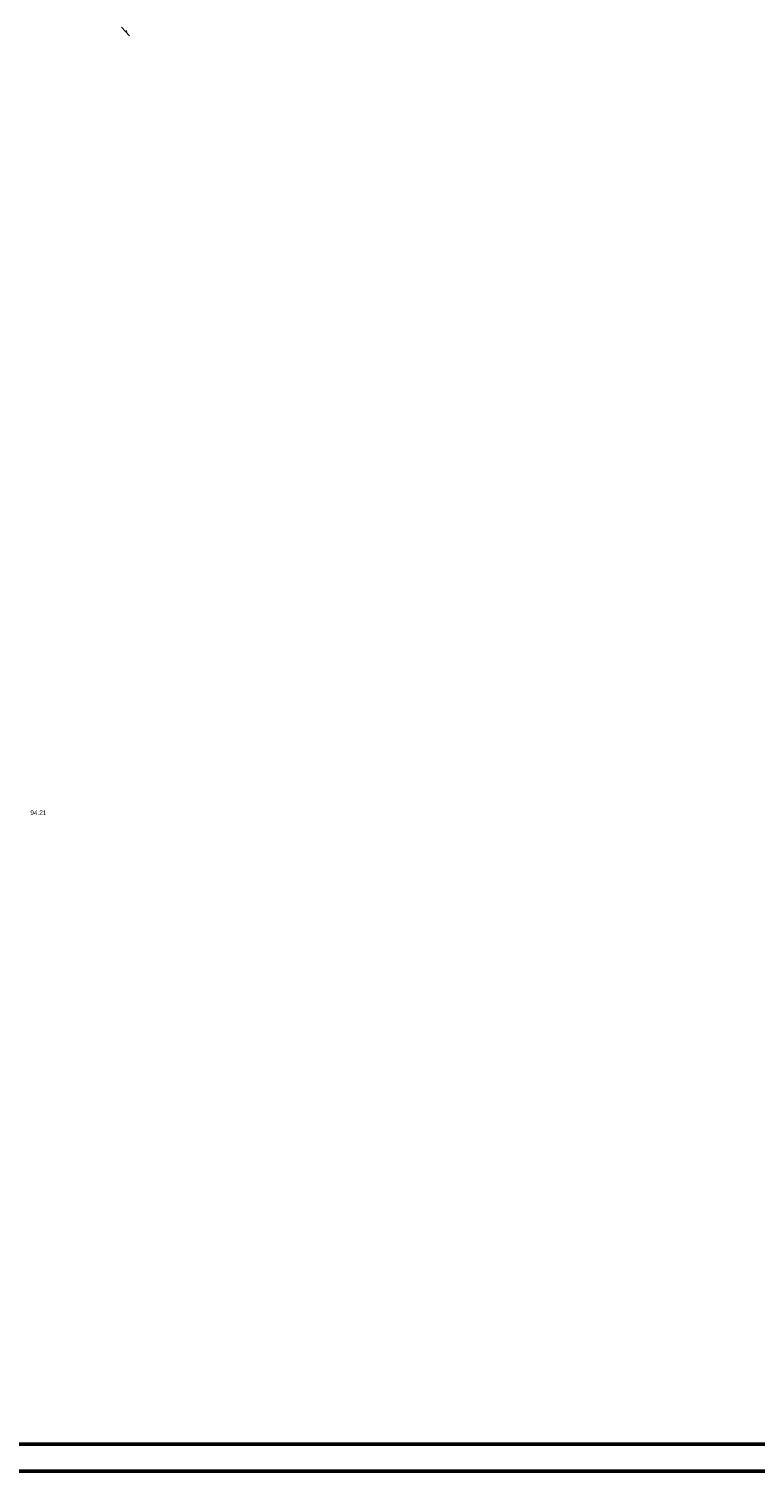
# Model space of a CAD drawing. Header units: millimetres. Extents: x 9396 to 25236, y 15106 to 31102.
# Tile 23 of 256: x 9931 to 10199, y 15486 to 16019. Entities that reach past the tile are written whole.
import ezdxf
from ezdxf.enums import TextEntityAlignment as Align

# ---------------------------------------------------------------- set-up
doc = ezdxf.new("R2010")
doc.units = ezdxf.units.MM
doc.linetypes.add('HIDDEN', pattern=[0.375, 0.25, -0.125])
doc.layers.add('21100200', color=7, linetype='HIDDEN', lineweight=0, true_color=0x800080)
doc.layers.add('3000220', color=7, linetype='Continuous', lineweight=9, true_color=0x000000)
doc.layers.add('Размер', color=6, linetype='Continuous', lineweight=18)
doc.styles.add('F2', font='arial.ttf', dxfattribs={"height": 0.001693})

msp = doc.modelspace()

# ---------------------------------------------------------------- linework, layer by layer
at = {"layer": '3000220', "color": 253}
for p, q in [((9965.3, 16019.2), (9968.25, 16016.02)), ((9966.78, 16017.61), (9967.22, 16018.02))]:
    msp.add_line(p, q, dxfattribs=at)
at = {"layer": 'Размер', "lineweight": 50}
msp.add_lwpolyline([(12628.19, 17165.05), (9546.77, 17165.05), (9546.77, 15485.79), (12628.19, 15485.79)], close=True, dxfattribs=at)
msp.add_lwpolyline([(12618.19, 17155.05), (9556.77, 17155.05), (9556.77, 15495.79), (12618.19, 15495.79), (12618.19, 17155.05)], dxfattribs=at)

# ---------------------------------------------------------------- texts
at = {"layer": '21100200', "color": 253, "style": 'F2'}
msp.add_text('94.21', height=1.693, dxfattribs=at).set_placement((9931.64, 15729.02, 188.42), align=Align.MIDDLE_LEFT)

doc.saveas('drawing.dxf')
